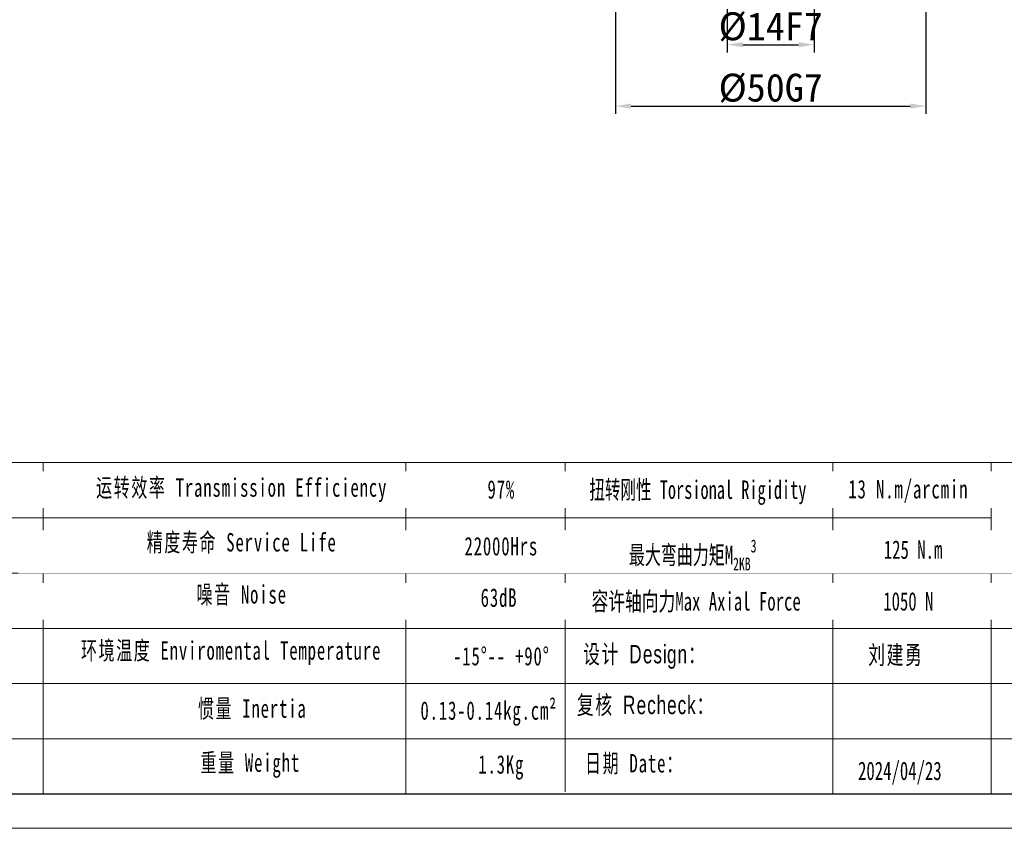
# Model space of a CAD drawing. Header units: millimetres. Extents: x 831 to 1300, y 1031 to 1361.
# Tile 6 of 12: x 994 to 1153, y 1031 to 1161. Entities that reach past the tile are written whole.
import ezdxf

# ---------------------------------------------------------------- set-up
doc = ezdxf.new("R2010")
doc.units = ezdxf.units.MM
doc.header["$PDSIZE"] = -5
doc.layers.get('Defpoints').update_dxf_attribs({"lineweight": 18})
for name, color, linetype, lineweight in [('SLD-0', 7, 'Continuous', 18), ('图框_外框线', 7, 'Continuous', 18), ('尺寸线层', 3, 'Continuous', 18)]:
    doc.layers.add(name, color=color, linetype=linetype, lineweight=lineweight)
doc.styles.add('工程字', font='txt')
doc.styles.add('标准', font='txt', dxfattribs={"width": 0.667})
doc.dimstyles.new('副本 ISO-25', dxfattribs={"dimtxt": 4.5, "dimasz": 2.5, "dimexe": 1.25, "dimexo": 0.625, "dimtad": 1, "dimtxsty": '工程字', "dimcen": 2.5, "dimdle": 5, "dimadec": 0, "dimazin": 0, "dimtfac": 1, "dimtmove": 0, "dimatfit": 3, "dimfxl": 1, "dimtolj": 1, "dimarcsym": 0})

# ---------------------------------------------------------------- blocks, each defined once
blk = doc.blocks.new('*D86')
at = {"layer": 'Defpoints', "color": 0}
for p in [(1090.52, 1169.6), (1140.52, 1169.6), (1140.52, 1147.37)]:
    blk.add_point(p, dxfattribs=at)
at = {"layer": '尺寸线层', "color": 0, "lineweight": -2}
for p, q in [((1090.52, 1168.98), (1090.52, 1146.12)), ((1140.52, 1168.98), (1140.52, 1146.12)), ((1093.02, 1147.37), (1138.02, 1147.37))]:
    blk.add_line(p, q, dxfattribs=at)
at = {"layer": '尺寸线层', "color": 0}
for points in [[(1093.02, 1147.79), (1093.02, 1146.96), (1090.52, 1147.37)], [(1138.02, 1146.96), (1138.02, 1147.79), (1140.52, 1147.37)]]:
    blk.add_solid(points, dxfattribs=at)
at = {"layer": '尺寸线层', "color": 0, "insert": (1115.52, 1150.25), "char_height": 4.5, "attachment_point": 5, "style": '工程字'}
blk.add_mtext('\\A1;%%C50G7', dxfattribs=at)
blk = doc.blocks.new('*D96')
at = {"layer": 'Defpoints', "color": 0}
for p in [(1090.52, 1169.6), (1140.52, 1169.6), (1140.52, 1147.37)]:
    blk.add_point(p, dxfattribs=at)
at = {"layer": '尺寸线层', "color": 0, "lineweight": -2}
for p, q in [((1090.52, 1168.98), (1090.52, 1146.12)), ((1140.52, 1168.98), (1140.52, 1146.12)), ((1093.02, 1147.37), (1138.02, 1147.37))]:
    blk.add_line(p, q, dxfattribs=at)
at = {"layer": '尺寸线层', "color": 0}
for points in [[(1093.02, 1147.79), (1093.02, 1146.96), (1090.52, 1147.37)], [(1138.02, 1146.96), (1138.02, 1147.79), (1140.52, 1147.37)]]:
    blk.add_solid(points, dxfattribs=at)
at = {"layer": '尺寸线层', "color": 0, "insert": (1115.52, 1150.25), "char_height": 4.5, "attachment_point": 5, "style": '工程字'}
blk.add_mtext('\\A1;%%C50G7', dxfattribs=at)
blk = doc.blocks.new('*D97')
at = {"layer": 'Defpoints', "color": 0}
for p in [(1108.52, 1176.1), (1122.52, 1176.1), (1122.52, 1157.27)]:
    blk.add_point(p, dxfattribs=at)
at = {"layer": '尺寸线层', "color": 0, "lineweight": -2}
for p, q in [((1108.52, 1175.48), (1108.52, 1156.02)), ((1122.52, 1175.48), (1122.52, 1156.02)), ((1111.02, 1157.27), (1120.02, 1157.27))]:
    blk.add_line(p, q, dxfattribs=at)
at = {"layer": '尺寸线层', "color": 0}
for points in [[(1111.02, 1157.68), (1111.02, 1156.85), (1108.52, 1157.27)], [(1120.02, 1156.85), (1120.02, 1157.68), (1122.52, 1157.27)]]:
    blk.add_solid(points, dxfattribs=at)
at = {"layer": '尺寸线层', "color": 0, "insert": (1115.52, 1160.14), "char_height": 4.5, "attachment_point": 5, "style": '工程字'}
blk.add_mtext('\\A1;%%C14F7', dxfattribs=at)

msp = doc.modelspace()

# ---------------------------------------------------------------- linework, layer by layer
at = {"layer": 'SLD-0'}
for p, q in [((998.2834, 1089.9054), (998.2834, 1036.5104)), ((1056.7146, 1089.9054), (1056.7146, 1036.5043))]:
    msp.add_line(p, q, dxfattribs=at)
at = {"layer": '图框_外框线'}
for p, q in [((874.4548, 1089.9054), (1294.8752, 1089.9054)), ((1082.4069, 1089.9054), (1082.4069, 1036.8005)), ((1125.5348, 1089.9054), (1125.5348, 1036.5043)), ((1151.0294, 1089.9054), (1151.0294, 1036.5043)), ((914.7445, 1080.9954), (1151.0294, 1080.9954)), ((874.4548, 1072.0854), (1294.8752, 1072.0854)), ((914.7445, 1063.1754), (1294.8752, 1063.1754)), ((914.7445, 1054.2654), (1294.8752, 1054.2654)), ((914.7445, 1045.3554), (1294.8752, 1045.3554))]:
    msp.add_line(p, q, dxfattribs=at)
at = {"layer": '图框_外框线', "color": 3}
msp.add_lwpolyline([(833.1797, 1030.9417), (1300.4378, 1030.9417), (1300.4378, 1361.36), (833.1797, 1361.36)], close=True, dxfattribs=at)
at = {"layer": '图框_外框线', "color": 3, "lineweight": 25}
msp.add_lwpolyline([(860.9926, 1036.5043), (1294.8752, 1036.5043), (1294.8752, 1355.7974), (860.9926, 1355.7974)], close=True, dxfattribs=at)

# ---------------------------------------------------------------- texts
at = {"layer": 'SLD-0', "color": 1, "attachment_point": 2, "style": '标准'}
for s, insert, char_height, width in [('\\T1.1;运转效率 Transmission Efficiency', (1030.2737, 1087.3642), 2.97, 50.470853), ('\\T1.1;97%', (1072.1063, 1087.0609), 2.97, 37.982393), ('{\\T1.1;13 N.m/arcmin}', (1137.7027, 1087.1077), 2.982663, 38.144336), ('\\T1.1;精度寿命 Service Life', (1030.2737, 1078.5374), 2.97, 50.470853), ('\\T1.1;22000Hrs', (1072.1063, 1077.907), 2.97, 37.982393), ('{\\T1.1;120-180N·m}', (985.2516, 1069.5013), 2.97, 33.865921), ('\\T1.1;噪音 Noise', (1030.2737, 1070.1361), 2.97, 50.470853), ('{\\T1.1;63dB}', (1071.7405, 1069.6167), 2.97, 37.982393), ('{\\T1.1;环境温度 Enviromental Temperature}', (1028.571, 1061.0967), 2.97, 214.412041), ('\\T1.1;-15%%D-- +90%%D', (1072.1063, 1060.1717), 2.97, 37.982393), ('{\\fSimSun|b0|i0|c134|p2;\\T1.1;设计 \\fArial|b0|i0|c0|p34;Design\\fSimSun|b0|i0|c134|p2;：}', (1095.2412, 1060.5082), 2.97, 37.982393), ('{\\fSimSun|b0|i0|c134|p2;\\T1.1;刘建勇 }', (1135.6971, 1060.3797), 2.97, 37.982393), ('\\T1.1;惯量 Inertia', (1031.9764, 1051.7383), 2.97, 50.470853), ('{\\T1.1;0.13-0.14kg.cm²}', (1070.064, 1051.4151), 2.97, 37.982393), ('{\\fSimSun|b0|i0|c134|p2;\\T1.1;复核 \\fArial|b0|i0|c0|p34;Recheck\\fSimSun|b0|i0|c134|p2;：}', (1095.4199, 1052.3186), 2.97, 37.982393), ('\\T1.1;網址/邮箱Website/email', (1172.7246, 1052.1558), 2.97, 37.982393), ('\\T1.1;重量 Weight', (1031.6571, 1043.0179), 2.97, 50.470853), ('\\T1.1;1.3Kg', (1072.1063, 1042.7301), 2.97, 37.982393), ('{\\T1.1;日期 Date：}', (1093.5681, 1042.9134), 2.97, 37.982393), ('2024/04/23', (1136.3363, 1041.6963), 2.97, 37.982393)]:
    msp.add_mtext(s, dxfattribs=dict(at, insert=insert, char_height=char_height, width=width))

# ---------------------------------------------------------------- dimensions: what is measured, and where the dimension line sits
at = {"layer": '尺寸线层'}
for base, p1, p2, text, picture, middle in [((1122.5158, 1157.267), (1108.5158, 1176.1043), (1122.5158, 1176.1043), '%%C<>F7', '*D97', (1115.5158, 1157.267)), ((1140.5158, 1147.3748), (1090.5158, 1169.6043), (1140.5158, 1169.6043), '%%C<>G7', '*D86', (1115.5158, 1147.3748)), ((1140.5158, 1147.3748), (1090.5158, 1169.6043), (1140.5158, 1169.6043), '%%C<>G7', '*D96', (1115.5158, 1147.3748))]:
    dim = msp.add_linear_dim(base=base, p1=p1, p2=p2, angle=180, text=text, dimstyle='副本 ISO-25', override={"dimtxsty": '工程字'}, dxfattribs=at)
    dim.commit()
    dim.dimension.update_dxf_attribs({"geometry": picture, "text_midpoint": middle, "dimtype": 160})

# ---------------------------------------------------------------- next in the draw order: texts
at = {"layer": 'SLD-0', "color": 1, "char_height": 2.97, "width": 214.412041, "attachment_point": 2, "style": '标准', "bg_fill": 2}
for s, insert in [('{\\W0.65;扭转刚性 Torsional Rigidity}', (1103.7896, 1087.0155)), ('{\\f宋体|b0|i0|c134|p2;容许轴向力Max Axial Force}', (1103.5077, 1069.017))]:
    msp.add_mtext(s, dxfattribs=dict(at, insert=insert))

# ---------------------------------------------------------------- next in the draw order: texts
at = {"layer": 'SLD-0', "color": 1, "insert": (1137.7024, 1069.0219), "char_height": 2.97, "width": 214.412041, "attachment_point": 2, "style": '标准', "bg_fill": 2}
msp.add_mtext('{\\fSimSun|b1|i0|c134|p2;1050 N}', dxfattribs=at)

# ---------------------------------------------------------------- next in the draw order: texts
at = {"layer": 'SLD-0', "color": 1, "insert": (1102.9542, 1077.4982), "char_height": 2.97, "width": 214.412041, "attachment_point": 2, "style": '标准', "bg_fill": 2}
msp.add_mtext('\\A1;最大弯曲力矩M{\\H0.7x;\\S^ 2KB;}{\\H0.7x;\\S3^ ;}', dxfattribs=at)

# ---------------------------------------------------------------- next in the draw order: texts
at = {"layer": 'SLD-0', "color": 1, "insert": (1138.4653, 1077.3568), "char_height": 2.97, "width": 214.412041, "attachment_point": 2, "style": '标准', "bg_fill": 2}
msp.add_mtext('{\\fSimSun|b1|i0|c134|p2;125 N.m}', dxfattribs=at)

doc.saveas('drawing.dxf')
